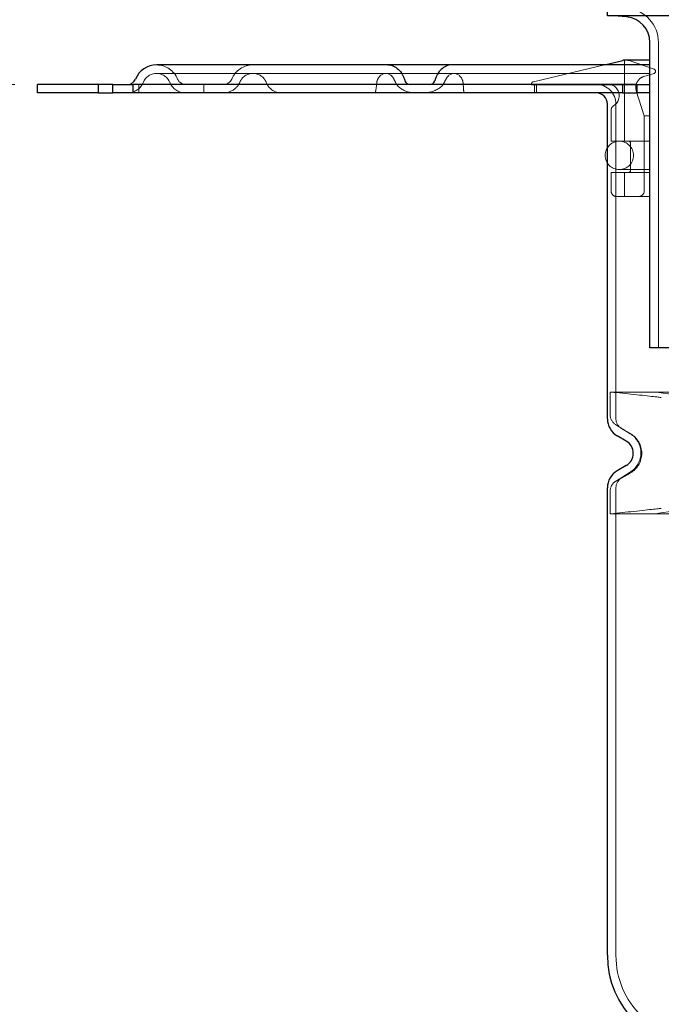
# Model space of a CAD drawing. Header units: millimetres. Extents: x -300186 to 535068, y -28581 to 763298.
# Tile 77 of 256: x -809 to -696, y 137677 to 137851. Entities that reach past the tile are written whole.
import ezdxf

# ---------------------------------------------------------------- set-up
doc = ezdxf.new("R2010")
doc.units = ezdxf.units.MM
doc.header["$LTSCALE"] = 10
doc.header["$PDSIZE"] = -4
doc.linetypes.add('ČERCHOVANÁ', pattern=[25.4, 12.7, -6.35, 0, -6.35])
doc.linetypes.add('ČÁRKOVANÁ', pattern=[19.05, 12.7, -6.35])
for name, color, linetype, lineweight in [('ACO_KOTY', 5, 'Continuous', 13), ('ACO_NEVID', 8, 'ČÁRKOVANÁ', 13), ('ACO_OSY', 6, 'ČERCHOVANÁ', 13), ('ACO_SILNA', 7, 'Continuous', 30)]:
    doc.layers.add(name, color=color, linetype=linetype, lineweight=lineweight)
doc.styles.add('ACO', font='arial.ttf', dxfattribs={"width": 0.8})
doc.dimstyles.new('M1_4 (šipky)', dxfattribs={"dimscale": 4, "dimtxt": 3, "dimasz": 3, "dimexe": 1, "dimexo": 1, "dimgap": 1, "dimtad": 1, "dimdec": 0, "dimtxsty": 'ACO', "dimcen": 3, "dimdle": 1, "dimclrd": 256, "dimclre": 256, "dimclrt": 7, "dimadec": 1, "dimazin": 2, "dimtfac": 0.8, "dimtmove": 0, "dimatfit": 0, "dimldrblk": 'DOTSMALL', "dimfxl": 1, "dimlwd": -1, "dimlwe": -1, "dimarcsym": 1})

# ---------------------------------------------------------------- blocks, each defined once
blk = doc.blocks.new('408057')
at = {"layer": 'ACO_NEVID'}
for p, q in [((5158.95, 3202.02), (5171.44, 3204.97)), ((5174.97, 3191.52), (5174.97, 3205.83)), ((5180.2, 3204.22), (5175.78, 3205.73)), ((5132.9, 3203.47), (5092.47, 3203.47)), ((5144.92, 3203.47), (5132.9, 3203.47)), ((5179.47, 3203.47), (5144.92, 3203.47)), ((5180.19, 3203.45), (5178.42, 3202.94)), ((5089.34, 3201.54), (5089.34, 3200.04)), ((5100.8, 3201.54), (5100.8, 3200.04)), ((5159.12, 3201.54), (5159.12, 3200.04)), ((5159.47, 3200.04), (5159.47, 3201.54)), ((5178.47, 3196.02), (5177.07, 3200.41)), ((5173.47, 3142.6), (5173.47, 3198.04)), ((5172.62, 3196.94), (5172.62, 3191.52)), ((5178.47, 3196.02), (5179.47, 3196.02)), ((5178.47, 3196.02), (5178.47, 3182.77)), ((5172.62, 3191.52), (5179.47, 3191.52)), ((5176.07, 3191.12), (5176.07, 3186.52)), ((5172.62, 3186.02), (5172.62, 3182.77)), ((5172.62, 3186.02), (5179.47, 3186.02)), ((5174.07, 3186.52), (5179.47, 3186.52)), ((5174.97, 3181.77), (5174.97, 3186.02)), ((5176.07, 3186.52), (5176.07, 3186.42)), ((5173.57, 3181.77), (5179.47, 3181.77)), ((5172.47, 3143.28), (5172.47, 3147.3)), ((5172.65, 3147.3), (5172.47, 3147.3)), ((5180.43, 3147.3), (5172.65, 3147.3)), ((5185.73, 3147.3), (5180.43, 3147.3)), ((5176, 3139.96), (5173.41, 3141.59)), ((5176.03, 3139.96), (5174.47, 3140.86)), ((5176, 3133.19), (5173.41, 3131.56)), ((5176.03, 3133.03), (5174.47, 3132.13)), ((5172.47, 3125.85), (5172.47, 3129.87)), ((5173.47, 3048), (5173.47, 3130.4)), ((5172.65, 3125.85), (5172.47, 3125.85)), ((5180.43, 3125.85), (5172.65, 3125.85)), ((5185.73, 3125.85), (5180.43, 3125.85))]:
    blk.add_line(p, q, dxfattribs=at)
at = {"layer": 'ACO_NEVID', "flags": 128}
for points in [[(5109.45, 3204.97), (5109.16, 3204.96), (5108.86, 3204.93), (5108.57, 3204.88), (5108.28, 3204.8), (5108, 3204.7), (5107.73, 3204.59), (5107.46, 3204.45), (5107.21, 3204.29), (5106.97, 3204.11), (5106.74, 3203.92), (5106.53, 3203.71), (5106.34, 3203.49), (5106.16, 3203.25), (5106, 3203.01), (5105.86, 3202.75), (5105.74, 3202.48)], [(5111.44, 3202.54), (5111.31, 3202.68), (5111.19, 3202.8), (5111.04, 3202.92), (5110.89, 3203.04), (5110.73, 3203.14), (5110.56, 3203.23), (5110.4, 3203.3), (5110.22, 3203.36), (5110.04, 3203.41), (5109.85, 3203.44), (5109.66, 3203.47), (5109.48, 3203.47), (5109.3, 3203.47), (5109.11, 3203.44), (5108.92, 3203.41), (5108.74, 3203.36), (5108.56, 3203.3), (5108.4, 3203.23), (5108.23, 3203.14), (5108.07, 3203.04), (5107.92, 3202.92), (5107.77, 3202.8), (5107.65, 3202.68), (5107.53, 3202.54)], [(5131.52, 3202.54), (5131.61, 3202.68), (5131.7, 3202.8), (5131.8, 3202.92), (5131.91, 3203.04), (5132.02, 3203.14), (5132.14, 3203.23), (5132.26, 3203.3), (5132.38, 3203.36), (5132.51, 3203.41), (5132.64, 3203.44), (5132.77, 3203.47), (5132.9, 3203.47), (5133.03, 3203.47), (5133.16, 3203.44), (5133.3, 3203.41), (5133.43, 3203.36), (5133.55, 3203.3), (5133.67, 3203.23), (5133.78, 3203.14), (5133.9, 3203.04), (5134.01, 3202.92), (5134.11, 3202.8), (5134.2, 3202.68), (5134.29, 3202.54)], [(5146.31, 3202.54), (5146.22, 3202.68), (5146.13, 3202.8), (5146.03, 3202.92), (5145.92, 3203.04), (5145.81, 3203.14), (5145.69, 3203.23), (5145.57, 3203.3), (5145.45, 3203.36), (5145.32, 3203.41), (5145.19, 3203.44), (5145.05, 3203.47), (5144.92, 3203.47), (5144.8, 3203.47), (5144.66, 3203.44), (5144.53, 3203.41), (5144.4, 3203.36), (5144.28, 3203.3), (5144.16, 3203.23), (5144.04, 3203.14), (5143.93, 3203.04), (5143.82, 3202.92), (5143.72, 3202.8), (5143.63, 3202.68), (5143.54, 3202.54)], [(5107.15, 3201.91), (5107.09, 3201.76), (5107.01, 3201.62), (5106.93, 3201.49), (5106.85, 3201.36), (5106.76, 3201.24), (5106.66, 3201.12), (5106.56, 3201.01), (5106.45, 3200.91), (5106.34, 3200.81), (5106.23, 3200.71), (5106.11, 3200.62), (5105.98, 3200.54), (5105.85, 3200.46), (5105.72, 3200.39), (5105.58, 3200.32), (5105.44, 3200.26), (5105.3, 3200.21), (5105.15, 3200.17), (5105.01, 3200.13), (5104.86, 3200.09), (5104.71, 3200.07), (5104.56, 3200.05), (5104.4, 3200.04), (5104.25, 3200.04)], [(5105.74, 3202.48), (5105.64, 3202.28), (5105.51, 3202.09), (5105.36, 3201.93), (5105.19, 3201.79), (5104.99, 3201.68), (5104.78, 3201.6), (5104.57, 3201.55), (5104.34, 3201.54)], [(5107.53, 3202.54), (5107.51, 3202.51), (5107.49, 3202.49), (5107.47, 3202.46), (5107.45, 3202.44), (5107.43, 3202.42), (5107.42, 3202.39), (5107.4, 3202.36), (5107.38, 3202.34), (5107.37, 3202.31), (5107.35, 3202.29), (5107.33, 3202.26), (5107.32, 3202.24), (5107.3, 3202.21), (5107.29, 3202.18), (5107.27, 3202.16), (5107.26, 3202.13), (5107.24, 3202.1), (5107.23, 3202.08), (5107.22, 3202.05), (5107.2, 3202.02), (5107.19, 3201.99), (5107.18, 3201.97), (5107.17, 3201.94), (5107.15, 3201.91)], [(5111.8, 3201.91), (5111.79, 3201.94), (5111.78, 3201.97), (5111.76, 3201.99), (5111.75, 3202.02), (5111.74, 3202.05), (5111.73, 3202.08), (5111.71, 3202.1), (5111.7, 3202.13), (5111.69, 3202.16), (5111.67, 3202.18), (5111.66, 3202.21), (5111.64, 3202.24), (5111.63, 3202.26), (5111.61, 3202.29), (5111.59, 3202.31), (5111.58, 3202.34), (5111.56, 3202.37), (5111.54, 3202.39), (5111.53, 3202.42), (5111.51, 3202.44), (5111.49, 3202.46), (5111.47, 3202.49), (5111.45, 3202.51), (5111.44, 3202.54)], [(5114.46, 3200.04), (5114.33, 3200.04), (5114.2, 3200.05), (5114.07, 3200.06), (5113.94, 3200.09), (5113.81, 3200.11), (5113.68, 3200.15), (5113.56, 3200.19), (5113.43, 3200.23), (5113.31, 3200.29), (5113.19, 3200.35), (5113.07, 3200.41), (5112.95, 3200.49), (5112.83, 3200.57), (5112.72, 3200.65), (5112.6, 3200.75), (5112.5, 3200.85), (5112.39, 3200.96), (5112.29, 3201.07), (5112.19, 3201.19), (5112.1, 3201.32), (5112.02, 3201.46), (5111.94, 3201.61), (5111.86, 3201.76), (5111.8, 3201.91)], [(5131.32, 3201.91), (5131.3, 3201.75), (5131.28, 3201.6), (5131.26, 3201.45), (5131.25, 3201.31), (5131.23, 3201.18), (5131.21, 3201.06), (5131.2, 3200.94), (5131.18, 3200.84), (5131.17, 3200.74), (5131.16, 3200.64), (5131.14, 3200.56), (5131.13, 3200.48), (5131.12, 3200.41), (5131.1, 3200.34), (5131.09, 3200.28), (5131.08, 3200.23), (5131.06, 3200.18), (5131.05, 3200.15), (5131.04, 3200.11), (5131.03, 3200.09), (5131.02, 3200.06), (5131.01, 3200.05), (5130.99, 3200.04), (5130.98, 3200.04)], [(5131.52, 3202.54), (5131.51, 3202.51), (5131.49, 3202.49), (5131.48, 3202.46), (5131.47, 3202.44), (5131.46, 3202.42), (5131.45, 3202.39), (5131.44, 3202.37), (5131.43, 3202.34), (5131.42, 3202.31), (5131.41, 3202.29), (5131.4, 3202.26), (5131.39, 3202.24), (5131.38, 3202.21), (5131.37, 3202.18), (5131.36, 3202.16), (5131.36, 3202.13), (5131.35, 3202.1), (5131.34, 3202.08), (5131.34, 3202.05), (5131.33, 3202.02), (5131.33, 3201.99), (5131.32, 3201.97), (5131.32, 3201.94), (5131.32, 3201.91)], [(5134.6, 3201.91), (5134.58, 3201.94), (5134.57, 3201.97), (5134.56, 3201.99), (5134.55, 3202.02), (5134.53, 3202.05), (5134.52, 3202.08), (5134.51, 3202.1), (5134.5, 3202.13), (5134.48, 3202.16), (5134.47, 3202.18), (5134.46, 3202.21), (5134.44, 3202.24), (5134.43, 3202.26), (5134.42, 3202.29), (5134.4, 3202.31), (5134.39, 3202.34), (5134.38, 3202.36), (5134.37, 3202.39), (5134.35, 3202.42), (5134.34, 3202.44), (5134.33, 3202.46), (5134.31, 3202.49), (5134.3, 3202.51), (5134.29, 3202.54)], [(5138.2, 3200.04), (5138.02, 3200.04), (5137.84, 3200.05), (5137.66, 3200.06), (5137.48, 3200.09), (5137.31, 3200.11), (5137.13, 3200.15), (5136.96, 3200.19), (5136.79, 3200.23), (5136.62, 3200.29), (5136.45, 3200.35), (5136.28, 3200.41), (5136.12, 3200.48), (5135.96, 3200.56), (5135.8, 3200.65), (5135.65, 3200.74), (5135.5, 3200.85), (5135.36, 3200.95), (5135.23, 3201.07), (5135.1, 3201.19), (5134.98, 3201.32), (5134.87, 3201.46), (5134.77, 3201.6), (5134.68, 3201.76), (5134.6, 3201.91)], [(5139.47, 3200.04), (5139.65, 3200.04), (5139.84, 3200.05), (5140.02, 3200.06), (5140.2, 3200.09), (5140.39, 3200.11), (5140.57, 3200.15), (5140.75, 3200.18), (5140.93, 3200.23), (5141.1, 3200.28), (5141.28, 3200.34), (5141.45, 3200.41), (5141.62, 3200.48), (5141.79, 3200.56), (5141.95, 3200.64), (5142.11, 3200.74), (5142.26, 3200.84), (5142.41, 3200.94), (5142.55, 3201.06), (5142.69, 3201.18), (5142.81, 3201.31), (5142.93, 3201.45), (5143.04, 3201.6), (5143.14, 3201.75), (5143.22, 3201.91)], [(5143.22, 3201.91), (5143.24, 3201.94), (5143.25, 3201.97), (5143.26, 3201.99), (5143.28, 3202.02), (5143.29, 3202.05), (5143.3, 3202.08), (5143.32, 3202.1), (5143.33, 3202.13), (5143.34, 3202.16), (5143.36, 3202.18), (5143.37, 3202.21), (5143.38, 3202.24), (5143.4, 3202.26), (5143.41, 3202.29), (5143.42, 3202.31), (5143.43, 3202.34), (5143.45, 3202.36), (5143.46, 3202.39), (5143.47, 3202.42), (5143.49, 3202.44), (5143.5, 3202.46), (5143.52, 3202.49), (5143.53, 3202.51), (5143.54, 3202.54)], [(5146.31, 3202.54), (5146.32, 3202.51), (5146.33, 3202.49), (5146.34, 3202.46), (5146.36, 3202.44), (5146.37, 3202.42), (5146.38, 3202.39), (5146.39, 3202.36), (5146.4, 3202.34), (5146.41, 3202.31), (5146.42, 3202.29), (5146.43, 3202.26), (5146.44, 3202.24), (5146.45, 3202.21), (5146.46, 3202.18), (5146.46, 3202.16), (5146.47, 3202.13), (5146.48, 3202.1), (5146.48, 3202.08), (5146.49, 3202.05), (5146.49, 3202.02), (5146.5, 3201.99), (5146.5, 3201.97), (5146.5, 3201.94), (5146.51, 3201.91)], [(5146.51, 3201.91), (5146.52, 3201.76), (5146.53, 3201.61), (5146.55, 3201.46), (5146.56, 3201.32), (5146.57, 3201.19), (5146.58, 3201.07), (5146.59, 3200.95), (5146.59, 3200.85), (5146.6, 3200.75), (5146.61, 3200.65), (5146.61, 3200.57), (5146.62, 3200.49), (5146.63, 3200.41), (5146.63, 3200.35), (5146.64, 3200.29), (5146.64, 3200.23), (5146.65, 3200.19), (5146.65, 3200.15), (5146.66, 3200.11), (5146.66, 3200.09), (5146.67, 3200.06), (5146.67, 3200.05), (5146.68, 3200.04), (5146.68, 3200.04)], [(5158.95, 3202.02), (5158.92, 3202.02), (5158.89, 3202.01), (5158.87, 3202), (5158.85, 3201.99), (5158.82, 3201.97), (5158.8, 3201.96), (5158.77, 3201.94), (5158.75, 3201.93), (5158.73, 3201.91), (5158.71, 3201.89), (5158.69, 3201.87), (5158.67, 3201.85), (5158.66, 3201.83), (5158.64, 3201.8), (5158.62, 3201.78), (5158.61, 3201.75), (5158.6, 3201.73), (5158.59, 3201.7), (5158.58, 3201.68), (5158.58, 3201.65), (5158.57, 3201.62), (5158.57, 3201.59), (5158.56, 3201.56), (5158.56, 3201.54)], [(5172.14, 3201.54), (5172.38, 3201.52), (5172.61, 3201.48), (5172.82, 3201.41), (5173.02, 3201.31), (5173.21, 3201.2), (5173.37, 3201.07), (5173.52, 3200.92), (5173.65, 3200.76), (5173.76, 3200.59), (5173.85, 3200.41), (5173.93, 3200.22), (5173.99, 3200.01), (5174.03, 3199.79), (5174.04, 3199.56), (5174.03, 3199.33), (5174, 3199.11), (5173.94, 3198.9), (5173.87, 3198.7), (5173.78, 3198.52), (5173.68, 3198.35), (5173.56, 3198.2), (5173.42, 3198.05), (5173.27, 3197.92), (5173.1, 3197.81)], [(5100.79, 3200.04), (5100.8, 3200.04), (5100.8, 3200.04), (5100.79, 3200.05), (5100.77, 3200.06), (5100.75, 3200.06), (5100.71, 3200.07), (5100.67, 3200.08), (5100.62, 3200.08), (5100.56, 3200.09), (5100.5, 3200.09), (5100.43, 3200.1), (5100.34, 3200.1), (5100.26, 3200.1), (5100.16, 3200.09), (5100.06, 3200.09), (5099.95, 3200.08), (5099.83, 3200.08), (5099.7, 3200.07), (5099.57, 3200.06), (5099.43, 3200.06), (5099.29, 3200.05), (5099.14, 3200.04), (5098.99, 3200.04), (5098.83, 3200.04)], [(5173.1, 3197.81), (5173.06, 3197.78), (5173.03, 3197.76), (5173, 3197.73), (5172.97, 3197.71), (5172.93, 3197.68), (5172.91, 3197.65), (5172.88, 3197.62), (5172.85, 3197.59), (5172.83, 3197.56), (5172.8, 3197.52), (5172.78, 3197.49), (5172.76, 3197.45), (5172.74, 3197.42), (5172.72, 3197.38), (5172.7, 3197.34), (5172.68, 3197.29), (5172.67, 3197.25), (5172.66, 3197.21), (5172.65, 3197.17), (5172.64, 3197.12), (5172.63, 3197.08), (5172.62, 3197.03), (5172.62, 3196.99), (5172.62, 3196.94)], [(5172.62, 3182.77), (5172.62, 3182.7), (5172.63, 3182.63), (5172.64, 3182.56), (5172.66, 3182.5), (5172.68, 3182.43), (5172.7, 3182.37), (5172.73, 3182.31), (5172.76, 3182.25), (5172.79, 3182.2), (5172.83, 3182.15), (5172.87, 3182.1), (5172.91, 3182.05), (5172.95, 3182.01), (5173, 3181.97), (5173.05, 3181.93), (5173.1, 3181.9), (5173.16, 3181.87), (5173.21, 3181.84), (5173.27, 3181.82), (5173.33, 3181.8), (5173.39, 3181.79), (5173.45, 3181.78), (5173.51, 3181.77), (5173.57, 3181.77)], [(5181.47, 3146.35), (5181.45, 3146.35), (5181.39, 3146.36), (5181.28, 3146.37), (5181.12, 3146.39), (5180.92, 3146.41), (5180.68, 3146.44), (5180.41, 3146.47), (5180.1, 3146.5), (5179.77, 3146.54), (5179.4, 3146.58), (5179, 3146.63), (5178.56, 3146.68), (5178.1, 3146.73), (5177.62, 3146.78), (5177.13, 3146.83), (5176.63, 3146.89), (5176.13, 3146.94), (5175.64, 3146.99), (5175.13, 3147.05), (5174.62, 3147.1), (5174.11, 3147.15), (5173.61, 3147.2), (5173.12, 3147.25), (5172.65, 3147.3)], [(5180.43, 3147.3), (5181.06, 3147.2), (5181.81, 3147.1), (5182.66, 3146.99), (5183.58, 3146.89), (5184.58, 3146.78), (5185.63, 3146.68), (5186.65, 3146.58), (5187.62, 3146.5), (5188.55, 3146.44), (5189.4, 3146.39), (5190.14, 3146.36), (5190.72, 3146.35), (5191.15, 3146.36), (5191.43, 3146.39), (5191.52, 3146.44), (5191.44, 3146.5), (5191.19, 3146.58), (5190.77, 3146.68), (5190.18, 3146.78), (5189.46, 3146.89), (5188.66, 3146.99), (5187.75, 3147.1), (5186.76, 3147.2), (5185.73, 3147.3)], [(5172.65, 3125.85), (5173.12, 3125.9), (5173.61, 3125.95), (5174.11, 3126), (5174.62, 3126.05), (5175.13, 3126.1), (5175.64, 3126.16), (5176.13, 3126.21), (5176.63, 3126.26), (5177.13, 3126.32), (5177.62, 3126.37), (5178.1, 3126.42), (5178.56, 3126.47), (5179, 3126.52), (5179.4, 3126.57), (5179.77, 3126.61), (5180.1, 3126.65), (5180.41, 3126.68), (5180.68, 3126.71), (5180.92, 3126.74), (5181.12, 3126.76), (5181.28, 3126.78), (5181.39, 3126.79), (5181.45, 3126.8), (5181.47, 3126.8)], [(5185.73, 3125.85), (5186.76, 3125.95), (5187.75, 3126.05), (5188.66, 3126.16), (5189.46, 3126.26), (5190.18, 3126.37), (5190.77, 3126.47), (5191.19, 3126.57), (5191.44, 3126.65), (5191.52, 3126.71), (5191.43, 3126.76), (5191.15, 3126.79), (5190.72, 3126.8), (5190.14, 3126.79), (5189.4, 3126.76), (5188.55, 3126.71), (5187.62, 3126.65), (5186.65, 3126.57), (5185.63, 3126.47), (5184.58, 3126.37), (5183.58, 3126.26), (5182.66, 3126.16), (5181.81, 3126.05), (5181.06, 3125.95), (5180.43, 3125.85)]]:
    blk.add_lwpolyline(points, dxfattribs=at)
at = {"layer": 'ACO_NEVID'}
for centre, radius, start, end in [((5092.47, 3200.97), 4, 22.0243, 90), ((5175.13, 3203.84), 2, 71.1009, 90), ((5092.47, 3200.97), 2.5, 90, 157.9757), ((5092.47, 3200.97), 2.5, 22.0243, 90), ((5178.97, 3201.02), 2, 106.1009, 197.7435), ((5180.07, 3203.84), 0.4, 286.1009, 71.1009), ((5087.38, 3203.04), 3, 270, 337.9757), ((5097.57, 3203.04), 3, 202.0243, 270), ((5097.57, 3203.04), 1.5, 202.0243, 270), ((5169.97, 3198.04), 3.5, 0, 90), ((5174.07, 3189.02), 2.5, 90, 270), ((5174.07, 3189.02), 2.5, 270, 90), ((5175.67, 3191.12), 0.4, 0, 90), ((5175.67, 3186.42), 0.4, 270, 0), ((5177.47, 3182.77), 1, 270, 0), ((5174.47, 3143.28), 2, 180, 237.8699), ((5175.47, 3142.6), 2, 180, 240), ((5173.87, 3136.58), 4, 302.1301, 57.8699), ((5174.03, 3136.5), 4, 300, 60), ((5174.47, 3129.87), 2, 122.1301, 180), ((5175.47, 3130.4), 2, 120, 180), ((5188.47, 3048), 15, 180, 270)]:
    blk.add_arc(centre, radius, start, end, dxfattribs=at)
at = {"layer": 'ACO_SILNA'}
for p, q in [((5133.24, 3204.97), (5092.47, 3204.97)), ((5144.55, 3204.97), (5133.24, 3204.97)), ((5179.47, 3204.97), (5144.55, 3204.97)), ((5171.44, 3204.97), (5174.7, 3205.78)), ((5179.47, 3205.84), (5175.13, 3205.84)), ((5082.2, 3201.54), (5071.47, 3201.54)), ((5071.47, 3200.04), (5071.47, 3201.54)), ((5084.74, 3201.54), (5082.2, 3201.54)), ((5082.2, 3201.54), (5082.2, 3200.04)), ((5084.74, 3200.04), (5084.74, 3201.54)), ((5084.74, 3201.54), (5088.33, 3201.54)), ((5088.33, 3200.04), (5088.33, 3201.54)), ((5174.65, 3201.54), (5088.33, 3201.54)), ((5136.17, 3202.38), (5136.25, 3202.15)), ((5141.62, 3202.38), (5141.54, 3202.15)), ((5158.56, 3201.54), (5179.47, 3201.54)), ((5174.65, 3201.54), (5174.65, 3200.04)), ((5177.23, 3201.54), (5174.65, 3201.54)), ((5177.23, 3200.04), (5177.23, 3201.54)), ((5177.23, 3201.54), (5179.47, 3201.54)), ((5082.2, 3200.04), (5071.47, 3200.04)), ((5082.2, 3200.04), (5084.74, 3200.04)), ((5088.33, 3200.04), (5084.74, 3200.04)), ((5174.65, 3200.04), (5088.33, 3200.04)), ((5174.65, 3200.04), (5177.23, 3200.04)), ((5179.47, 3200.04), (5177.23, 3200.04)), ((5171.97, 3142.6), (5171.97, 3198.04)), ((5175.28, 3138.66), (5173.72, 3139.56)), ((5175.28, 3134.33), (5173.72, 3133.43)), ((5171.97, 3048), (5171.97, 3130.4))]:
    blk.add_line(p, q, dxfattribs=at)
at = {"layer": 'ACO_SILNA', "flags": 128}
for points in [[(5133.24, 3204.97), (5133.5, 3204.96), (5133.76, 3204.92), (5134.01, 3204.85), (5134.26, 3204.76), (5134.49, 3204.65), (5134.71, 3204.51), (5134.92, 3204.36), (5135.12, 3204.18), (5135.3, 3204), (5135.47, 3203.8), (5135.76, 3203.36), (5135.99, 3202.88), (5136.17, 3202.38)], [(5144.55, 3204.97), (5144.29, 3204.96), (5144.03, 3204.92), (5143.78, 3204.85), (5143.53, 3204.76), (5143.3, 3204.65), (5143.08, 3204.51), (5142.87, 3204.36), (5142.67, 3204.18), (5142.49, 3204), (5142.32, 3203.8), (5142.03, 3203.36), (5141.8, 3202.88), (5141.62, 3202.38)], [(5174.97, 3205.83), (5174.97, 3205.83), (5174.97, 3205.83), (5174.97, 3205.83), (5174.97, 3205.83), (5174.96, 3205.83), (5174.96, 3205.83), (5174.95, 3205.83), (5174.94, 3205.83), (5174.94, 3205.83), (5174.93, 3205.83), (5174.92, 3205.82), (5174.9, 3205.82), (5174.89, 3205.82), (5174.88, 3205.82), (5174.87, 3205.82), (5174.85, 3205.82), (5174.83, 3205.81), (5174.82, 3205.81), (5174.8, 3205.81), (5174.78, 3205.8), (5174.76, 3205.8), (5174.74, 3205.79), (5174.72, 3205.79), (5174.7, 3205.78)]]:
    blk.add_lwpolyline(points, dxfattribs=at)
at = {"layer": 'ACO_SILNA'}
for centre, radius, start, end in [((5092.47, 3200.97), 4, 90, 157.9757), ((5175.13, 3203.84), 2, 90, 94.5954), ((5087.38, 3203.04), 1.5, 270, 337.9757), ((5137.17, 3202.54), 1, 202.7127, 270), ((5140.62, 3202.54), 1, 270, 337.2937), ((5169.97, 3198.04), 2, 0, 90), ((5175.47, 3142.6), 3.5, 180, 240), ((5174.03, 3136.5), 2.5, 300, 60), ((5175.47, 3130.4), 3.5, 120, 180), ((5188.47, 3048), 16.5, 180, 270)]:
    blk.add_arc(centre, radius, start, end, dxfattribs=at)
blk = doc.blocks.new('_OBLIQUE')
at = {"color": 0, "linetype": 'ByBlock'}
blk.add_line((-0.5, -0.5), (0.5, 0.5), dxfattribs=at)
blk = doc.blocks.new('*D1068')
at = {"layer": 'ACO_KOTY', "color": 0, "transparency": 16777216}
for p, q in [((-825.85, 137843.54), (-825.85, 137566.5)), ((-809.79, 137839.54), (-829.85, 137839.54)), ((-683.79, 137570.5), (-829.85, 137570.5))]:
    blk.add_line(p, q, dxfattribs=at)
at = {"layer": 'Defpoints', "color": 0, "lineweight": -3, "transparency": 16777216}
for p in [(-805.79, 137839.54), (-825.85, 137570.5), (-679.79, 137570.5)]:
    blk.add_point(p, dxfattribs=at)
at = {"layer": 'ACO_KOTY', "color": 0, "transparency": 16777216, "xscale": 12, "yscale": 12, "zscale": 12}
for p, rotation in [((-825.85, 137839.54), 90), ((-825.85, 137570.5), 270)]:
    blk.add_blockref('_OBLIQUE', p, dxfattribs=dict(at, rotation=rotation))
at = {"layer": 'ACO_KOTY', "color": 7, "transparency": 16777216, "insert": (-840.06, 137705.02), "char_height": 20, "attachment_point": 5, "rotation": 90, "style": 'ACO'}
blk.add_mtext('269', dxfattribs=at)
blk = doc.blocks.new('_DotSmall')
at = {"color": 0, "linetype": 'ByBlock', "const_width": 0.5}
blk.add_lwpolyline([(-0.0625, 0, 1), (0.0625, 0, 1)], format="xyb", close=True, dxfattribs=at)
blk = doc.blocks.new('408249')
at = {"layer": 'ACO_NEVID'}
for p, q in [((-75.48, 81.98), (-75.48, 96.29)), ((-70.27, 94.68), (-74.69, 96.19)), ((70.27, 94.68), (74.69, 96.19)), ((75.48, 81.98), (75.48, 96.29)), ((-70.29, 93.92), (-72.05, 93.41)), ((70.29, 93.92), (72.05, 93.41)), ((-72, 86.48), (-73.4, 90.87)), ((72, 86.48), (73.4, 90.87)), ((-77.94, 87.4), (-77.94, 81.98)), ((-77.73, 81.98), (-77.73, 87.4)), ((77.73, 81.98), (77.73, 87.4)), ((77.94, 87.4), (77.94, 81.98)), ((-72, 86.48), (-71, 86.48)), ((-72, 86.48), (-72, 73.23)), ((72, 86.48), (71, 86.48)), ((72, 86.48), (72, 73.23)), ((-77, 60), (-77, 84.5)), ((77, 60), (77, 84.5)), ((-77.94, 81.98), (-71, 81.98)), ((77.94, 81.98), (71, 81.98)), ((-74.4, 81.58), (-74.4, 76.98)), ((74.4, 81.58), (74.4, 76.98)), ((-77.94, 76.48), (-77.94, 75.67)), ((-77.94, 76.48), (-71, 76.48)), ((-77.73, 73.23), (-77.73, 76.48)), ((-76.4, 76.98), (-71, 76.98)), ((-75.48, 72.23), (-75.48, 76.48)), ((-74.4, 76.98), (-74.4, 76.88)), ((76.4, 76.98), (71, 76.98)), ((77.94, 76.48), (71, 76.48)), ((74.4, 76.98), (74.4, 76.88)), ((75.48, 72.23), (75.48, 76.48)), ((77.73, 73.23), (77.73, 76.48)), ((77.94, 76.48), (77.94, 75.67)), ((-77.94, 75.67), (-77.94, 73.23)), ((77.94, 75.67), (77.94, 73.23)), ((-74.98, 59.79), (-77.33, 60)), ((74.98, 59.79), (77.33, 60)), ((-69.5, 0), (-69.5, 53.82)), ((69.5, 0), (69.5, 53.82))]:
    blk.add_line(p, q, dxfattribs=at)
at = {"layer": 'ACO_NEVID', "flags": 128}
for points in [[(-75.72, 96.25), (-75.69, 96.26), (-75.65, 96.26), (-75.62, 96.27), (-75.59, 96.28), (-75.57, 96.28), (-75.54, 96.28), (-75.52, 96.29), (-75.51, 96.29), (-75.5, 96.29), (-75.49, 96.29), (-75.48, 96.29), (-75.48, 96.29), (-75.48, 96.29), (-75.49, 96.29), (-75.5, 96.29), (-75.51, 96.29), (-75.53, 96.29), (-75.55, 96.29), (-75.57, 96.29), (-75.6, 96.28), (-75.63, 96.28), (-75.66, 96.27), (-75.7, 96.27), (-75.74, 96.26)], [(75.72, 96.25), (75.69, 96.26), (75.65, 96.26), (75.62, 96.27), (75.59, 96.28), (75.57, 96.28), (75.54, 96.28), (75.52, 96.29), (75.51, 96.29), (75.5, 96.29), (75.49, 96.29), (75.48, 96.29), (75.48, 96.29), (75.48, 96.29), (75.49, 96.29), (75.5, 96.29), (75.51, 96.29), (75.53, 96.29), (75.55, 96.29), (75.57, 96.29), (75.6, 96.28), (75.63, 96.28), (75.66, 96.27), (75.7, 96.27), (75.74, 96.26)], [(-78.43, 92), (-78.18, 91.98), (-77.95, 91.94), (-77.73, 91.87), (-77.53, 91.78), (-77.34, 91.66), (-77.17, 91.53), (-77.02, 91.38), (-76.89, 91.23), (-76.78, 91.06), (-76.68, 90.88), (-76.6, 90.68), (-76.54, 90.47), (-76.5, 90.25), (-76.48, 90.02), (-76.49, 89.79), (-76.53, 89.57), (-76.59, 89.36), (-76.66, 89.16), (-76.75, 88.98), (-76.86, 88.82), (-76.98, 88.66), (-77.12, 88.52), (-77.28, 88.38), (-77.45, 88.27)], [(-77.27, 88.27), (-77.11, 88.37), (-76.97, 88.5), (-76.84, 88.63), (-76.72, 88.79), (-76.62, 88.95), (-76.52, 89.14), (-76.45, 89.34), (-76.39, 89.55), (-76.36, 89.78), (-76.35, 90.02), (-76.36, 90.26), (-76.4, 90.48), (-76.46, 90.7), (-76.54, 90.9), (-76.63, 91.08), (-76.74, 91.24), (-76.87, 91.4), (-77.02, 91.55), (-77.18, 91.67), (-77.36, 91.79), (-77.55, 91.88), (-77.76, 91.94), (-77.98, 91.99), (-78.21, 92)], [(77.27, 88.27), (77.11, 88.37), (76.97, 88.5), (76.84, 88.63), (76.72, 88.79), (76.62, 88.95), (76.52, 89.14), (76.45, 89.34), (76.39, 89.55), (76.36, 89.78), (76.35, 90.02), (76.36, 90.26), (76.4, 90.48), (76.46, 90.7), (76.54, 90.9), (76.63, 91.08), (76.74, 91.24), (76.87, 91.4), (77.02, 91.55), (77.18, 91.67), (77.36, 91.79), (77.55, 91.88), (77.76, 91.94), (77.98, 91.99), (78.21, 92)], [(78.43, 92), (78.18, 91.98), (77.95, 91.94), (77.73, 91.87), (77.53, 91.78), (77.34, 91.66), (77.17, 91.53), (77.02, 91.38), (76.89, 91.23), (76.78, 91.06), (76.68, 90.88), (76.6, 90.68), (76.54, 90.47), (76.5, 90.25), (76.48, 90.02), (76.49, 89.79), (76.53, 89.57), (76.59, 89.36), (76.66, 89.16), (76.75, 88.98), (76.86, 88.82), (76.98, 88.66), (77.12, 88.52), (77.28, 88.38), (77.45, 88.27)], [(-77.45, 88.27), (-77.49, 88.25), (-77.52, 88.22), (-77.56, 88.2), (-77.59, 88.17), (-77.62, 88.14), (-77.65, 88.11), (-77.68, 88.08), (-77.7, 88.05), (-77.73, 88.02), (-77.75, 87.99), (-77.78, 87.95), (-77.8, 87.92), (-77.82, 87.88), (-77.84, 87.84), (-77.86, 87.8), (-77.87, 87.76), (-77.89, 87.72), (-77.9, 87.67), (-77.91, 87.63), (-77.92, 87.58), (-77.93, 87.54), (-77.93, 87.49), (-77.94, 87.45), (-77.94, 87.4)], [(-77.73, 87.4), (-77.73, 87.45), (-77.73, 87.49), (-77.73, 87.54), (-77.72, 87.58), (-77.71, 87.63), (-77.7, 87.67), (-77.69, 87.72), (-77.67, 87.76), (-77.66, 87.8), (-77.64, 87.84), (-77.62, 87.88), (-77.6, 87.92), (-77.58, 87.95), (-77.56, 87.99), (-77.53, 88.02), (-77.51, 88.05), (-77.48, 88.08), (-77.45, 88.11), (-77.43, 88.14), (-77.4, 88.17), (-77.37, 88.2), (-77.33, 88.22), (-77.3, 88.25), (-77.27, 88.27)], [(77.73, 87.4), (77.73, 87.45), (77.73, 87.49), (77.73, 87.54), (77.72, 87.58), (77.71, 87.63), (77.7, 87.67), (77.69, 87.72), (77.67, 87.76), (77.66, 87.8), (77.64, 87.84), (77.62, 87.88), (77.6, 87.92), (77.58, 87.95), (77.56, 87.99), (77.53, 88.02), (77.51, 88.05), (77.48, 88.08), (77.45, 88.11), (77.43, 88.14), (77.4, 88.17), (77.37, 88.2), (77.33, 88.22), (77.3, 88.25), (77.27, 88.27)], [(77.45, 88.27), (77.49, 88.25), (77.52, 88.22), (77.56, 88.2), (77.59, 88.17), (77.62, 88.14), (77.65, 88.11), (77.68, 88.08), (77.7, 88.05), (77.73, 88.02), (77.75, 87.99), (77.78, 87.95), (77.8, 87.92), (77.82, 87.88), (77.84, 87.84), (77.86, 87.8), (77.87, 87.76), (77.89, 87.72), (77.9, 87.67), (77.91, 87.63), (77.92, 87.58), (77.93, 87.54), (77.93, 87.49), (77.94, 87.45), (77.94, 87.4)], [(-77.94, 73.23), (-77.94, 73.16), (-77.93, 73.09), (-77.92, 73.02), (-77.9, 72.96), (-77.88, 72.89), (-77.86, 72.83), (-77.83, 72.77), (-77.8, 72.71), (-77.76, 72.66), (-77.73, 72.61), (-77.69, 72.56), (-77.64, 72.51), (-77.6, 72.47), (-77.55, 72.43), (-77.5, 72.39), (-77.45, 72.36), (-77.39, 72.33), (-77.33, 72.3), (-77.27, 72.28), (-77.21, 72.26), (-77.15, 72.25), (-77.09, 72.24), (-77.03, 72.23), (-76.97, 72.23)], [(-76.8, 72.23), (-76.86, 72.23), (-76.91, 72.24), (-76.97, 72.25), (-77.02, 72.26), (-77.08, 72.28), (-77.13, 72.3), (-77.18, 72.32), (-77.23, 72.34), (-77.28, 72.37), (-77.33, 72.41), (-77.38, 72.44), (-77.42, 72.49), (-77.47, 72.53), (-77.51, 72.58), (-77.55, 72.63), (-77.58, 72.69), (-77.62, 72.75), (-77.65, 72.81), (-77.67, 72.87), (-77.69, 72.94), (-77.71, 73.01), (-77.72, 73.08), (-77.73, 73.16), (-77.73, 73.23)], [(76.8, 72.23), (76.86, 72.23), (76.91, 72.24), (76.97, 72.25), (77.02, 72.26), (77.08, 72.28), (77.13, 72.3), (77.18, 72.32), (77.23, 72.34), (77.28, 72.37), (77.33, 72.41), (77.38, 72.44), (77.42, 72.49), (77.47, 72.53), (77.51, 72.58), (77.55, 72.63), (77.58, 72.69), (77.62, 72.75), (77.65, 72.81), (77.67, 72.87), (77.69, 72.94), (77.71, 73.01), (77.72, 73.08), (77.73, 73.16), (77.73, 73.23)], [(77.94, 73.23), (77.94, 73.16), (77.93, 73.09), (77.92, 73.02), (77.9, 72.96), (77.88, 72.89), (77.86, 72.83), (77.83, 72.77), (77.8, 72.71), (77.76, 72.66), (77.73, 72.61), (77.69, 72.56), (77.64, 72.51), (77.6, 72.47), (77.55, 72.43), (77.5, 72.39), (77.45, 72.36), (77.39, 72.33), (77.33, 72.3), (77.27, 72.28), (77.21, 72.26), (77.15, 72.25), (77.09, 72.24), (77.03, 72.23), (76.97, 72.23)]]:
    blk.add_lwpolyline(points, dxfattribs=at)
at = {"layer": 'ACO_NEVID'}
for centre, radius, start, end in [((-75.34, 94.3), 2, 71.1009, 90), ((75.34, 94.3), 2, 90, 108.8991), ((-70.4, 94.3), 0.4, 286.1009, 71.1009), ((70.4, 94.3), 0.4, 108.8991, 253.8991), ((-84.5, 84.5), 7.5, 0, 90), ((-71.5, 91.48), 2, 106.1009, 197.7435), ((71.5, 91.48), 2, 342.2565, 73.8991), ((84.5, 84.5), 7.5, 90, 180), ((-76.4, 79.48), 2.5, 90, 270), ((-76.4, 79.48), 2.5, 270, 90), ((-74.8, 81.58), 0.4, 0, 90), ((76.4, 79.48), 2.5, 90, 270), ((74.8, 81.58), 0.4, 90, 180), ((76.4, 79.48), 2.5, 270, 90), ((-74.8, 76.88), 0.4, 270, 0), ((74.8, 76.88), 0.4, 180, 270), ((-73, 73.23), 1, 270, 0), ((73, 73.23), 1, 180, 270), ((-75.5, 53.82), 6, 0, 85), ((75.5, 53.82), 6, 95, 180)]:
    blk.add_arc(centre, radius, start, end, dxfattribs=at)
at = {"layer": 'ACO_OSY'}
blk.add_line((0, -8.91), (0, 104.82), dxfattribs=at)
at = {"layer": 'ACO_SILNA'}
for p, q in [((-78.9, 95.44), (-75.8, 96.25)), ((-71, 96.3), (-75.34, 96.3)), ((71, 96.3), (75.34, 96.3)), ((78.9, 95.44), (75.8, 96.25)), ((-91.38, 92.49), (-78.9, 95.44)), ((91.38, 92.49), (78.9, 95.44)), ((-91.76, 92), (-71, 92)), ((-91, 92), (-91, 90.5)), ((-75.82, 92), (-75.82, 90.5)), ((-73.24, 92), (-75.82, 92)), ((-73.24, 90.5), (-73.24, 92)), ((-73.24, 92), (-71, 92)), ((73.24, 92), (71, 92)), ((91.76, 92), (71, 92)), ((73.24, 92), (75.82, 92)), ((73.24, 90.5), (73.24, 92)), ((75.82, 92), (75.82, 90.5)), ((91, 92), (91, 90.5)), ((-91, 90.5), (-73.24, 90.5)), ((-71, 90.5), (-73.24, 90.5)), ((71, 90.5), (73.24, 90.5)), ((91, 90.5), (73.24, 90.5)), ((-78.5, 60), (-78.5, 84.5)), ((78.5, 60), (78.5, 84.5)), ((78.5, 60), (-78.5, 60)), ((78.5, 60), (-78.5, 60)), ((-78.5, 58.5), (-78.5, 60)), ((78.5, 58.5), (78.5, 60)), ((78.5, 58.5), (-78.5, 58.5)), ((-75.11, 58.3), (-77.39, 58.5)), ((75.11, 58.3), (77.39, 58.5)), ((-71, 0), (-71, 53.82)), ((71, 0), (71, 53.82)), ((71, 0), (-71, 0))]:
    blk.add_line(p, q, dxfattribs=at)
at = {"layer": 'ACO_SILNA', "flags": 128}
for points in [[(-75.74, 96.26), (-75.74, 96.26), (-75.74, 96.26), (-75.75, 96.26), (-75.75, 96.26), (-75.75, 96.26), (-75.75, 96.26), (-75.76, 96.26), (-75.76, 96.26), (-75.76, 96.26), (-75.76, 96.25), (-75.77, 96.25), (-75.77, 96.25), (-75.77, 96.25), (-75.77, 96.25), (-75.78, 96.25), (-75.78, 96.25), (-75.78, 96.25), (-75.78, 96.25), (-75.79, 96.25), (-75.79, 96.25), (-75.79, 96.25), (-75.79, 96.25), (-75.8, 96.25), (-75.8, 96.25)], [(75.74, 96.26), (75.74, 96.26), (75.74, 96.26), (75.75, 96.26), (75.75, 96.26), (75.75, 96.26), (75.75, 96.26), (75.76, 96.26), (75.76, 96.26), (75.76, 96.26), (75.76, 96.25), (75.77, 96.25), (75.77, 96.25), (75.77, 96.25), (75.77, 96.25), (75.78, 96.25), (75.78, 96.25), (75.78, 96.25), (75.78, 96.25), (75.79, 96.25), (75.79, 96.25), (75.79, 96.25), (75.79, 96.25), (75.8, 96.25), (75.8, 96.25)], [(-91.76, 92), (-91.76, 92.03), (-91.76, 92.05), (-91.76, 92.08), (-91.75, 92.11), (-91.74, 92.14), (-91.73, 92.17), (-91.72, 92.19), (-91.71, 92.22), (-91.7, 92.24), (-91.69, 92.26), (-91.67, 92.29), (-91.65, 92.31), (-91.64, 92.33), (-91.62, 92.35), (-91.6, 92.37), (-91.58, 92.39), (-91.55, 92.41), (-91.53, 92.42), (-91.51, 92.44), (-91.48, 92.45), (-91.46, 92.46), (-91.43, 92.47), (-91.4, 92.48), (-91.38, 92.49)], [(91.76, 92), (91.76, 92.03), (91.76, 92.05), (91.76, 92.08), (91.75, 92.11), (91.74, 92.14), (91.73, 92.17), (91.72, 92.19), (91.71, 92.22), (91.7, 92.24), (91.69, 92.26), (91.67, 92.29), (91.65, 92.31), (91.64, 92.33), (91.62, 92.35), (91.6, 92.37), (91.58, 92.39), (91.55, 92.41), (91.53, 92.42), (91.51, 92.44), (91.48, 92.45), (91.46, 92.46), (91.43, 92.47), (91.4, 92.48), (91.38, 92.49)]]:
    blk.add_lwpolyline(points, dxfattribs=at)
at = {"layer": 'ACO_SILNA'}
for centre, radius, start, end in [((-75.34, 94.3), 2, 90, 101.5225), ((75.34, 94.3), 2, 78.4775, 90), ((-84.5, 84.5), 6, 0, 90), ((84.5, 84.5), 6, 90, 180), ((-75.5, 53.82), 4.5, 0, 85), ((75.5, 53.82), 4.5, 95, 180)]:
    blk.add_arc(centre, radius, start, end, dxfattribs=at)

msp = doc.modelspace()

# ---------------------------------------------------------------- block references
at = {"layer": 'ACO_SILNA'}
for name, p in [('408249', (-626.789, 137793.127)), ('408057', (-5877.262, 134638.004))]:
    msp.add_blockref(name, p, dxfattribs=at)

# ---------------------------------------------------------------- dimensions: what is measured, and where the dimension line sits
at = {"layer": 'ACO_KOTY', "color": 0}
dim = msp.add_linear_dim(base=(-825.853, 137570.502), p1=(-805.787, 137839.541), p2=(-679.787, 137570.502), angle=90, dimstyle='M1_4 (šipky)', override={"dimtxt": 5, "dimblk1": 'OBLIQUE', "dimblk2": 'OBLIQUE', "dimsah": 1, "dimclrd": 0, "dimclre": 0}, dxfattribs=at)
dim.commit()
dim.dimension.update_dxf_attribs({"geometry": '*D1068', "text_midpoint": (-840.065, 137705.022)})

doc.saveas('drawing.dxf')
